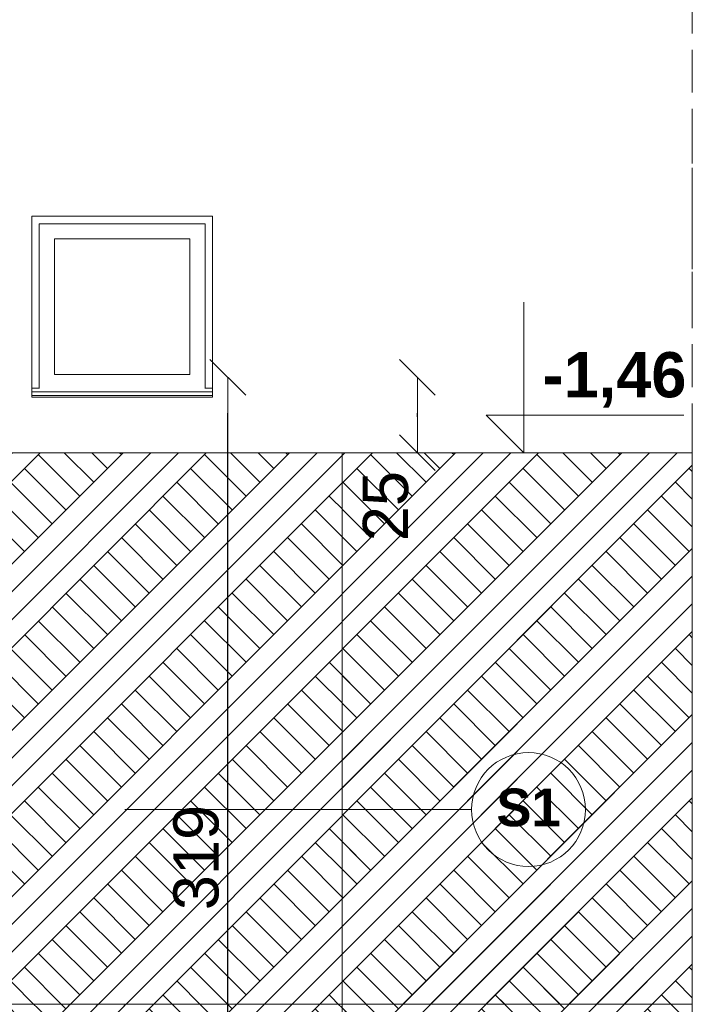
# Model space of a CAD drawing. Header units: centimetres. Extents: x -390 to 677, y -512 to 429.
# Tile 22 of 25: x 453 to 677, y -329 to -3. Entities that reach past the tile are written whole.
import ezdxf

# ---------------------------------------------------------------- set-up
doc = ezdxf.new("R2010")
doc.units = ezdxf.units.CM
doc.header["$MEASUREMENT"] = 0
for name, pattern in [('Hidden Line', [19.561111, 14.111111, -5.45]), ('Przerywana', [24, 12, -12]), ('Wipeout_Contour', [100, 0, -100])]:
    doc.linetypes.add(name, pattern=pattern)
for name, color, linetype in [('130-Teren', 7, 'Continuous'), ('220 - ŚCIANY WEWNĘTRZNE', 7, 'Continuous'), ('Nowe_299-Wymiary Opisy', 7, 'Continuous'), ('Okna Archicada', 7, 'Continuous')]:
    doc.layers.add(name, color=color, linetype=linetype)
for name, color, linetype, lineweight in [('130-Teren_Nr_pióra__1', 7, 'Continuous', 13), ('130-Teren_Nr_pióra__19', 255, 'Continuous', 0), ('130-Teren_Nr_pióra__93', 7, 'Continuous', 13), ('220 - ŚCIANY WEWNĘTRZNE_Nr_pióra__1', 7, 'Continuous', 13), ('220-Ściany_Nr_pióra__120', 7, 'Continuous', 13), ('220-Ściany_Nr_pióra__18', 9, 'Continuous', 13), ('299-Wymiary Opisy_Nr_pióra__45', 7, 'Continuous', 15), ('299-Wymiary Opisy_Nr_pióra__6', 7, 'Continuous', 13), ('299-Wymiary Opisy_Nr_pióra__85', 7, 'Continuous', 13), ('Nowe_220-Ściany_Nr_pióra__120', 7, 'Continuous', 13), ('Nowe_220-Ściany_Nr_pióra__18', 9, 'Continuous', 13), ('Nowe_A-SCIANY_Nr_pióra__1', 7, 'Continuous', 13), ('Nowe_Bloki tekstowe_Nr_pióra__6', 7, 'Continuous', 13), ('Nowe_Linie_Nr_pióra__120', 7, 'Continuous', 13), ('Okna Archicada_Nr_pióra__3', 7, 'Continuous', 13), ('Okna Archicada_Nr_pióra__87', 7, 'Continuous', 13), ('Rozbiórka_220-A Ściany_Nr_pióra__120', 7, 'Continuous', 13)]:
    doc.layers.add(name, color=color, linetype=linetype, lineweight=lineweight)
doc.styles.add('STYL_AUTOMATYCZNY_1', font='arial.ttf')
doc.styles.add('STYL_AUTOMATYCZNY_2', font='arial.ttf')
doc.styles.add('STYL_AUTOMATYCZNY_3', font='arial.ttf')
doc.dimstyles.new('STYL_AUTOMATYCZNY__1', dxfattribs={"dimtxt": 15, "dimasz": 11.875, "dimexe": 0.18, "dimexo": 0.0625, "dimgap": 0, "dimtad": 1, "dimdec": 0, "dimzin": 0, "dimdsep": 46, "dimtxsty": 'STYL_AUTOMATYCZNY_2', "dimblk": 'ARROWHEAD_6', "dimblk1": 'ARROWHEAD_6', "dimblk2": 'ARROWHEAD_6', "dimcen": 0.09, "dimse1": 1, "dimse2": 1, "dimclrd": 7, "dimclre": 7, "dimclrt": 7, "dimadec": 1, "dimazin": 0, "dimtfac": 1, "dimtdec": 4, "dimtmove": 0, "dimatfit": 3, "dimfxl": 1, "dimtolj": 1, "dimtzin": 0, "dimarcsym": 0})
pattern_1 = [(45, (0, 0), (-13.7886, 13.7886), []), (45, (-4.596, 4.596), (-27.5772, 27.5772), []), (45, (-9.192, 9.192), (-27.5772, 27.5772), []), (135, (-13.7886, 13.7886), (4.596194, 4.596194), [19.5, -19.5])]

# ---------------------------------------------------------------- blocks, each defined once
blk = doc.blocks.new('ARROWHEAD_6')
at = {"color": 0, "linetype": 'Continuous', "lineweight": 0}
for p, q in [((-0.5, -0.5), (0.5, 0.5)), ((0, 0), (-1, 0))]:
    blk.add_line(p, q, dxfattribs=at)

msp = doc.modelspace()

# ---------------------------------------------------------------- linework, layer by layer
at = {"layer": '220 - ŚCIANY WEWNĘTRZNE_Nr_pióra__1', "color": 7, "linetype": 'Przerywana', "lineweight": 13}
msp.add_line((676.69, -146.46), (676.69, 0), dxfattribs=at)
at = {"layer": '299-Wymiary Opisy_Nr_pióra__45', "color": 7, "linetype": 'Continuous', "lineweight": 15}
for p, q in [((620.74, -146.46), (620.74, -96.46)), ((620.74, -146.46), (608.24, -133.96)), ((608.24, -133.96), (620.74, -133.96)), ((620.74, -133.96), (673.88, -133.96))]:
    msp.add_line(p, q, dxfattribs=at)
at = {"layer": '299-Wymiary Opisy_Nr_pióra__85', "color": 7, "linetype": 'Continuous', "lineweight": 13}
for q in [(611.36, -146.46), (630.11, -146.46)]:
    msp.add_line((620.74, -146.46), q, dxfattribs=at)
at = {"layer": 'Nowe_A-SCIANY_Nr_pióra__1', "color": 7, "linetype": 'Continuous', "lineweight": 13}
msp.add_circle((622.33, -264.85), 18.9, dxfattribs=at)

# ---------------------------------------------------------------- texts
at = {"layer": '299-Wymiary Opisy_Nr_pióra__6', "color": 7, "lineweight": 13, "insert": (626.99, -131.46), "char_height": 15, "attachment_point": 7, "style": 'STYL_AUTOMATYCZNY_1'}
msp.add_mtext('\\A1;{\\pql;\\fArial|b1|i0|c238|p0;\\W1.000000;-1,46}', dxfattribs=at)
at = {"layer": 'Nowe_Bloki tekstowe_Nr_pióra__6', "color": 7, "linetype": 'Continuous', "lineweight": 13, "insert": (622.33, -257.89), "char_height": 12.5, "attachment_point": 2, "style": 'STYL_AUTOMATYCZNY_3'}
msp.add_mtext('\\A1;{\\pqc;\\fArial|b1|i0|c238|p0;\\W1.000000;S\\fArial|b1|i0|c238|p0;\\W1.000000;1}', dxfattribs=at)

# ---------------------------------------------------------------- wipeouts: each hides what was drawn before it
at = {"color": 254, "linetype": 'Wipeout_Contour', "lineweight": 0, "ltscale": 2406.12846}
msp.add_wipeout([(306.47, -329.46), (306.47, -330), (676.69, -330), (676.69, -329.46)], dxfattribs=at).dxf.layer = '220 - ŚCIANY WEWNĘTRZNE'
at = {"color": 254, "linetype": 'Wipeout_Contour', "lineweight": 0, "ltscale": 1878.865333}
msp.add_wipeout([(459.97, -73), (457.47, -73), (457.47, -123), (459.97, -123)], dxfattribs=at).dxf.layer = 'Okna Archicada'
at = {"color": 254, "linetype": 'Wipeout_Contour', "lineweight": 0, "ltscale": 2104.082414}
msp.add_wipeout([(514.97, -123), (517.47, -123), (517.47, -73), (514.97, -73)], dxfattribs=at).dxf.layer = 'Okna Archicada'
at = {"color": 254, "linetype": 'Wipeout_Contour', "lineweight": 0, "ltscale": 2015.140054}
msp.add_wipeout([(517.47, -127.5), (517.47, -126.31), (457.47, -126.31), (457.47, -127.5)], dxfattribs=at).dxf.layer = 'Okna Archicada'

# ---------------------------------------------------------------- next in the draw order: linework, layer by layer
at = {"layer": '130-Teren_Nr_pióra__1', "color": 7, "linetype": 'Continuous', "lineweight": 13}
msp.add_line((676.69, -146.46), (676.69, -329.46), dxfattribs=at)
at = {"layer": 'Rozbiórka_220-A Ściany_Nr_pióra__120', "color": 7, "linetype": 'Hidden Line', "lineweight": 13}
msp.add_line((676.69, -398.58), (676.69, 428.68), dxfattribs=at)

# ---------------------------------------------------------------- next in the draw order: wipeouts: each hides what was drawn before it
at = {"color": 254, "linetype": 'Wipeout_Contour', "lineweight": 0, "ltscale": 2167.83054}
msp.add_wipeout([(560.47, -329.46), (560.47, -146.46), (396.47, -146.46), (396.47, -329.46)], dxfattribs=at).dxf.layer = '130-Teren'
at = {"color": 254, "linetype": 'Wipeout_Contour', "lineweight": 0, "ltscale": 3941.398224}
msp.add_wipeout([(514.97, -73), (517.47, -73), (517.47, -68), (457.47, -68), (457.47, -73), (459.97, -73), (459.97, -70.5), (514.97, -70.5)], dxfattribs=at).dxf.layer = 'Okna Archicada'
at = {"color": 254, "linetype": 'Wipeout_Contour', "lineweight": 0, "ltscale": 1893.038094}
msp.add_wipeout([(464.97, -120.5), (464.97, -75.5), (459.97, -75.5), (459.97, -120.5)], dxfattribs=at).dxf.layer = 'Okna Archicada'
at = {"color": 254, "linetype": 'Wipeout_Contour', "lineweight": 0, "ltscale": 2088.923795}
msp.add_wipeout([(509.97, -75.5), (509.97, -120.5), (514.97, -120.5), (514.97, -75.5)], dxfattribs=at).dxf.layer = 'Okna Archicada'
at = {"color": 254, "linetype": 'Wipeout_Contour', "lineweight": 0, "ltscale": 4026.650526}
msp.add_wipeout([(457.47, -125), (457.47, -126.31), (517.47, -126.31), (517.47, -125), (514.97, -125), (514.97, -125.13), (459.97, -125.13), (459.97, -125)], dxfattribs=at).dxf.layer = 'Okna Archicada'

# ---------------------------------------------------------------- next in the draw order: hatches: boundary and pattern name
at = {"layer": '130-Teren', "linetype": 'Continuous', "lineweight": 0, "true_color": 0xffffff}
h = msp.add_hatch(dxfattribs=at)
h.set_pattern_fill('Grunt_0001', style=0, pattern_type=2)
h.set_pattern_definition(pattern_1)
h.paths.add_polyline_path([(676.69, -146.46), (560.47, -146.46), (560.47, -329.46), (676.69, -329.46)])
at = {"layer": '220-Ściany_Nr_pióra__18', "linetype": 'Continuous', "lineweight": 13}
h = msp.add_hatch(dxfattribs=at)
h.set_pattern_fill('Grunt_0001', color=9, style=0, pattern_type=2)
h.set_pattern_definition(pattern_1)
h.paths.add_polyline_path([(-390.38, -350), (-390.38, -398.58), (306.47, -398.58), (676.69, -398.58), (676.69, -146.46), (396.47, -146.46), (396.47, -274.46), (306.47, -274.46), (306.47, -350)])
at = {"layer": 'Nowe_220-Ściany_Nr_pióra__18', "linetype": 'Continuous', "lineweight": 13}
h = msp.add_hatch(dxfattribs=at)
h.set_pattern_fill('Grunt_0001', color=9, style=0, pattern_type=2)
h.set_pattern_definition(pattern_1)
h.paths.add_polyline_path([(-390.38, -511.77), (-390.38, -350), (250.47, -350), (250.47, -390), (306.47, -390), (306.47, -350), (308.47, -350), (308.47, -460), (560.47, -460), (560.47, -146.46), (676.69, -146.46), (676.69, -511.77), (560.47, -511.77), (308.47, -511.77)])

# ---------------------------------------------------------------- next in the draw order: linework, layer by layer
at = {"layer": '130-Teren_Nr_pióra__19', "color": 255, "linetype": 'Continuous', "lineweight": 0}
for p, q in [((396.47, -146.46), (560.47, -146.46)), ((396.47, -329.46), (560.47, -329.46))]:
    msp.add_line(p, q, dxfattribs=at)
at = {"layer": '130-Teren_Nr_pióra__93', "color": 7, "linetype": 'Continuous', "lineweight": 13}
for p, q in [((676.69, -146.46), (560.47, -146.46)), ((560.47, -146.46), (560.47, -329.46)), ((676.69, -329.46), (560.47, -329.46))]:
    msp.add_line(p, q, dxfattribs=at)
at = {"layer": '220-Ściany_Nr_pióra__120', "color": 7, "linetype": 'Continuous', "lineweight": 13, "flags": 128}
msp.add_lwpolyline([(-390.38, -350), (-390.38, -398.58), (306.47, -398.58), (676.69, -398.58), (676.69, -146.46), (396.47, -146.46), (396.47, -274.46), (306.47, -274.46), (306.47, -350)], close=True, dxfattribs=at)
at = {"layer": 'Nowe_220-Ściany_Nr_pióra__120', "color": 7, "linetype": 'Continuous', "lineweight": 13, "flags": 128}
msp.add_lwpolyline([(-390.38, -511.77), (-390.38, -350), (250.47, -350), (250.47, -390), (306.47, -390), (306.47, -350), (308.47, -350), (308.47, -460), (560.47, -460), (560.47, -146.46), (676.69, -146.46), (676.69, -511.77), (560.47, -511.77), (308.47, -511.77)], close=True, dxfattribs=at)
at = {"layer": 'Nowe_Linie_Nr_pióra__120', "color": 7, "linetype": 'Continuous', "lineweight": 13}
msp.add_line((488.39, -264.85), (603.43, -264.85), dxfattribs=at)
at = {"layer": 'Okna Archicada_Nr_pióra__87', "color": 7, "linetype": 'Continuous', "lineweight": 13}
msp.add_line((457.47, -68), (517.47, -68), dxfattribs=at)

# ---------------------------------------------------------------- next in the draw order: dimensions: what is measured, and where the dimension line sits
at = {"layer": 'Nowe_299-Wymiary Opisy', "color": 7, "linetype": 'Continuous', "lineweight": 13}
msp.add_linear_dim(base=(585.45, -121.46), p1=(560.47, -146.46), p2=(560.47, -121.46), angle=90, location=(574.95, -164.18), text_rotation=90, dimstyle='STYL_AUTOMATYCZNY__1', dxfattribs=at).render()

# ---------------------------------------------------------------- next in the draw order: wipeouts: each hides what was drawn before it
at = {"color": 254, "linetype": 'Wipeout_Contour', "lineweight": 0, "ltscale": 2958.487326}
msp.add_wipeout([(514.97, -70.5), (459.97, -70.5), (459.97, -75.5), (464.97, -75.5), (509.97, -75.5), (514.97, -75.5)], dxfattribs=at).dxf.layer = 'Okna Archicada'
at = {"color": 254, "linetype": 'Wipeout_Contour', "lineweight": 0, "ltscale": 1900.752804}
msp.add_wipeout([(459.97, -123), (457.47, -123), (457.47, -125), (459.97, -125)], dxfattribs=at).dxf.layer = 'Okna Archicada'
at = {"color": 254, "linetype": 'Wipeout_Contour', "lineweight": 0, "ltscale": 2123.631061}
msp.add_wipeout([(514.97, -123), (514.97, -125), (517.47, -125), (517.47, -123)], dxfattribs=at).dxf.layer = 'Okna Archicada'
at = {"color": 254, "linetype": 'Wipeout_Contour', "lineweight": 0, "ltscale": 2015.995632}
msp.add_wipeout([(517.47, -128), (517.47, -127.5), (457.47, -127.5), (457.47, -128)], dxfattribs=at).dxf.layer = 'Okna Archicada'

# ---------------------------------------------------------------- next in the draw order: linework, layer by layer
at = {"layer": 'Okna Archicada_Nr_pióra__3', "color": 7, "linetype": 'Continuous', "lineweight": 13}
for p, q in [((459.97, -75.5), (459.97, -70.5)), ((459.97, -70.5), (514.97, -70.5)), ((514.97, -70.5), (514.97, -75.5)), ((457.47, -126.31), (457.47, -126.15)), ((457.47, -127.5), (457.47, -126.31)), ((517.47, -126.15), (517.47, -126.31)), ((517.47, -127.5), (517.47, -126.31)), ((517.47, -127.5), (457.47, -127.5))]:
    msp.add_line(p, q, dxfattribs=at)
at = {"layer": 'Okna Archicada_Nr_pióra__87', "color": 7, "linetype": 'Continuous', "lineweight": 13}
for p, q in [((457.47, -126.15), (457.47, -68)), ((517.47, -68), (517.47, -126.15)), ((457.47, -128), (457.47, -127.5)), ((517.47, -128), (457.47, -128)), ((517.47, -128), (517.47, -127.5))]:
    msp.add_line(p, q, dxfattribs=at)

# ---------------------------------------------------------------- next in the draw order: wipeouts: each hides what was drawn before it
at = {"color": 254, "linetype": 'Wipeout_Contour', "lineweight": 0, "ltscale": 3015.15553}
msp.add_wipeout([(459.97, -120.5), (459.97, -125.13), (514.97, -125.13), (514.97, -120.5), (509.97, -120.5), (464.97, -120.5)], dxfattribs=at).dxf.layer = 'Okna Archicada'

# ---------------------------------------------------------------- next in the draw order: linework, layer by layer
at = {"layer": 'Okna Archicada_Nr_pióra__3', "color": 7, "linetype": 'Continuous', "lineweight": 13}
for p, q in [((459.97, -120.5), (459.97, -75.5)), ((514.97, -75.5), (514.97, -120.5)), ((459.97, -125.13), (459.97, -120.5)), ((514.97, -120.5), (514.97, -125.13)), ((457.47, -125), (459.97, -125)), ((517.47, -126.31), (457.47, -126.31)), ((514.97, -125), (517.47, -125))]:
    msp.add_line(p, q, dxfattribs=at)

# ---------------------------------------------------------------- next in the draw order: dimensions: what is measured, and where the dimension line sits
at = {"layer": 'Nowe_299-Wymiary Opisy', "color": 7, "linetype": 'Continuous', "lineweight": 13}
msp.add_linear_dim(base=(522.56, -121.46), p1=(535.47, -440), p2=(535.47, -121.46), angle=90, location=(512.06, -280.77), text_rotation=90, dimstyle='STYL_AUTOMATYCZNY__1', dxfattribs=at).render()

# ---------------------------------------------------------------- next in the draw order: wipeouts: each hides what was drawn before it
at = {"color": 254, "linetype": 'Wipeout_Contour', "lineweight": 0, "ltscale": 1990.975987}
msp.add_wipeout([(509.97, -120.5), (509.97, -75.5), (464.97, -75.5), (464.97, -120.5)], dxfattribs=at).dxf.layer = 'Okna Archicada'

# ---------------------------------------------------------------- next in the draw order: linework, layer by layer
at = {"layer": 'Okna Archicada_Nr_pióra__3', "color": 7, "linetype": 'Continuous', "lineweight": 13}
for p, q in [((464.97, -75.5), (464.97, -120.5)), ((509.97, -75.5), (464.97, -75.5)), ((509.97, -120.5), (509.97, -75.5)), ((464.97, -120.5), (509.97, -120.5))]:
    msp.add_line(p, q, dxfattribs=at)

# ---------------------------------------------------------------- next in the draw order: dimensions: what is measured, and where the dimension line sits
at = {"layer": 'Nowe_299-Wymiary Opisy', "color": 7, "linetype": 'Continuous', "lineweight": 13}
msp.add_linear_dim(base=(366.52, -121.46), p1=(535.47, -330), p2=(323.47, -121.46), angle=90, location=(356.02, -225.77), text_rotation=90, dimstyle='STYL_AUTOMATYCZNY__1', dxfattribs=at).render()

doc.saveas('drawing.dxf')
